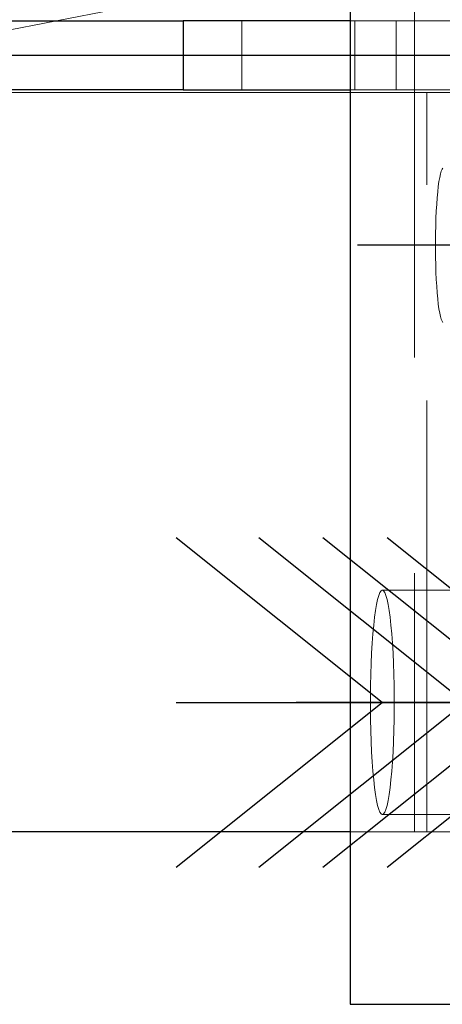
# Model space of a CAD drawing. Header units: millimetres. Extents: x 3526 to 4380, y 11541 to 12002.
# Tile 100 of 127: x 4218.45 to 4220.9, y 11715.82 to 11721.53. Entities that reach past the tile are written whole.
import ezdxf

# ---------------------------------------------------------------- set-up
doc = ezdxf.new("R2010")
doc.units = ezdxf.units.MM
doc.header["$LTSCALE"] = 10
doc.linetypes.add('HIDDEN', pattern=[0.375, 0.25, -0.125])
doc.linetypes.add('MITTE', pattern=[2, 1.25, -0.25, 0.25, -0.25])
doc.layers.get('Defpoints').update_dxf_attribs({"color": 1})
for name, color, linetype in [('PS_BOLT', 4, 'Continuous'), ('PS_MID', 5, 'MITTE'), ('PS_SHAPE', 3, 'Continuous')]:
    doc.layers.add(name, color=color, linetype=linetype)
for name, color, linetype, lineweight in [('PS_DIM', 4, 'Continuous', 13), ('PS_Hidden', 2, 'HIDDEN', 9), ('PS_Pos', 1, 'Continuous', 15), ('PS_SOLID', 7, 'Continuous', 30)]:
    doc.layers.add(name, color=color, linetype=linetype, lineweight=lineweight)
doc.styles.add('simplex', font='simplex.shx', dxfattribs={"width": 0.75})
doc.dimstyles.new('1_20_GŁ_DS1-LS20', dxfattribs={"dimtxt": 2, "dimasz": 2, "dimexe": 2, "dimexo": 5, "dimgap": 1, "dimtad": 1, "dimjust": 4, "dimdec": 0, "dimlfac": 20, "dimtxsty": 'simplex', "dimblk1": 'NONE', "dimsah": 1, "dimcen": 2, "dimclrd": 256, "dimclre": 256, "dimclrt": 4, "dimadec": 1, "dimazin": 0, "dimtfac": 1, "dimtdec": 0, "dimtmove": 2, "dimatfit": 3, "dimfxl": 1, "dimarcsym": 0})

# ---------------------------------------------------------------- blocks, each defined once
blk = doc.blocks.new('*D186')
at = {"layer": 'Defpoints', "color": 0, "transparency": 16777216}
for p in [(4225.5509, 11738.1324), (3922.9614, 11716.8237), (4225.5509, 11715.8237)]:
    blk.add_point(p, dxfattribs=at)
at = {"layer": 'PS_DIM', "lineweight": -2, "transparency": 16777216}
for p, q in [((3922.9614, 11721.8237), (3922.9614, 11740.1324)), ((4225.5509, 11720.8237), (4225.5509, 11740.1324)), ((3922.9614, 11738.1324), (4223.5509, 11738.1324))]:
    blk.add_line(p, q, dxfattribs=at)
at = {"layer": 'PS_DIM', "transparency": 16777216}
blk.add_solid([(4223.5509, 11738.4657), (4223.5509, 11737.7991), (4225.5509, 11738.1324)], dxfattribs=at)
at = {"layer": 'PS_DIM', "color": 4, "transparency": 16777216, "insert": (4223.5309, 11734.5053), "char_height": 2, "attachment_point": 5, "rotation": 90, "style": 'simplex'}
blk.add_mtext('9986', dxfattribs=at)
blk = doc.blocks.new('_None')
blk = doc.blocks.new('*X684')
at = {"color": 30, "linetype": 'Continuous'}
for p, q in [((4221.7708, 11717.5737), (4220.5776, 11718.5282)), ((4223.4363, 11717.5737), (4224.6296, 11718.5282)), ((4220.5776, 11716.6191), (4221.7708, 11717.5737)), ((4220.5776, 11717.5737), (4224.6296, 11717.5737)), ((4224.6296, 11716.6191), (4223.4363, 11717.5737))]:
    blk.add_line(p, q, dxfattribs=at)
blk = doc.blocks.new('*X691')
at = {"color": 30, "linetype": 'Continuous'}
for p, q in [((4220.5504, 11717.5737), (4219.3571, 11718.5282)), ((4222.2159, 11717.5737), (4223.4091, 11718.5282)), ((4219.3571, 11716.6191), (4220.5504, 11717.5737)), ((4219.3571, 11717.5737), (4223.4091, 11717.5737)), ((4223.4091, 11716.6191), (4222.2159, 11717.5737))]:
    blk.add_line(p, q, dxfattribs=at)
blk = doc.blocks.new('*X692')
at = {"color": 30, "linetype": 'Continuous'}
for p, q in [((4221.3994, 11717.5737), (4220.2061, 11718.5282)), ((4223.0649, 11717.5737), (4224.2581, 11718.5282)), ((4220.2061, 11716.6191), (4221.3994, 11717.5737)), ((4220.2061, 11717.5737), (4224.2581, 11717.5737)), ((4224.2581, 11716.6191), (4223.0649, 11717.5737))]:
    blk.add_line(p, q, dxfattribs=at)
blk = doc.blocks.new('*X693')
at = {"color": 30, "linetype": 'Continuous'}
for p, q in [((4221.0279, 11717.5737), (4219.8347, 11718.5282)), ((4222.6935, 11717.5737), (4223.8867, 11718.5282)), ((4219.8347, 11716.6191), (4221.0279, 11717.5737)), ((4219.8347, 11717.5737), (4223.8867, 11717.5737)), ((4223.8867, 11716.6191), (4222.6935, 11717.5737))]:
    blk.add_line(p, q, dxfattribs=at)
blk = doc.blocks.new('*X697')
at = {"layer": 'PS_Hidden', "color": 2, "linetype": 'HIDDEN'}
for p, q in [((4220.7361, 11725.8237), (4220.7361, 11716.8237)), ((4219.7361, 11721.5237), (4219.7361, 11721.1237)), ((4220.3912, 11721.5237), (4220.3646, 11721.5237)), ((4220.3912, 11721.5237), (4220.3912, 11721.1237)), ((4220.63, 11721.5237), (4220.3912, 11721.5237)), ((4220.63, 11721.1237), (4220.63, 11721.5237)), ((4220.63, 11721.5237), (4221.6206, 11721.5237)), ((4220.8081, 11721.1087), (4064.9678, 11721.1087)), ((4220.3646, 11721.1237), (4220.3912, 11721.1237)), ((4220.3912, 11721.1237), (4220.63, 11721.1237)), ((4220.63, 11721.1237), (4221.6206, 11721.1237)), ((4220.8081, 11721.1087), (4222.7986, 11721.1087)), ((4220.8081, 11716.8237), (4220.8081, 11721.1087)), ((4220.887, 11720.6372), (4220.8827, 11720.6171)), ((4220.8916, 11720.653), (4220.887, 11720.6372)), ((4220.8963, 11720.6645), (4220.8916, 11720.653)), ((4220.9011, 11720.6714), (4220.8963, 11720.6645)), ((4220.8786, 11720.593), (4220.8748, 11720.5651)), ((4220.8827, 11720.6171), (4220.8786, 11720.593)), ((4220.8713, 11720.5337), (4220.8681, 11720.4991)), ((4220.8748, 11720.5651), (4220.8713, 11720.5337)), ((4220.8681, 11720.4991), (4220.8654, 11720.4617)), ((4220.863, 11720.4218), (4220.8611, 11720.38)), ((4220.8654, 11720.4617), (4220.863, 11720.4218)), ((4220.8611, 11720.38), (4220.8596, 11720.3365)), ((4220.8596, 11720.3365), (4220.8587, 11720.2918)), ((4220.8587, 11720.2918), (4220.8582, 11720.2465)), ((4220.8582, 11720.2465), (4220.8582, 11720.2009)), ((4220.8582, 11720.2009), (4220.8587, 11720.1555)), ((4220.8587, 11720.1555), (4220.8596, 11720.1109)), ((4220.8596, 11720.1109), (4220.8611, 11720.0674)), ((4220.8611, 11720.0674), (4220.863, 11720.0255)), ((4220.863, 11720.0255), (4220.8654, 11719.9856)), ((4220.8654, 11719.9856), (4220.8681, 11719.9482)), ((4220.8681, 11719.9482), (4220.8713, 11719.9136)), ((4220.8713, 11719.9136), (4220.8748, 11719.8822)), ((4220.8748, 11719.8822), (4220.8786, 11719.8543)), ((4220.8786, 11719.8543), (4220.8827, 11719.8302)), ((4220.8827, 11719.8302), (4220.887, 11719.8101)), ((4220.887, 11719.8101), (4220.8916, 11719.7943)), ((4220.8916, 11719.7943), (4220.8963, 11719.7829)), ((4220.8963, 11719.7829), (4220.9011, 11719.776)), ((4220.5297, 11718.1939), (4220.5232, 11718.171)), ((4220.5365, 11718.2104), (4220.5297, 11718.1939)), ((4220.5434, 11718.2203), (4220.5365, 11718.2104)), ((4220.5504, 11718.2237), (4220.5434, 11718.2203)), ((4220.5573, 11718.2203), (4220.5504, 11718.2237)), ((4220.5504, 11718.2237), (4221.5447, 11718.2237)), ((4220.5642, 11718.2104), (4220.5573, 11718.2203)), ((4220.571, 11718.1939), (4220.5642, 11718.2104)), ((4220.5776, 11718.171), (4220.571, 11718.1939)), ((4220.5169, 11718.142), (4220.511, 11718.1072)), ((4220.5232, 11718.171), (4220.5169, 11718.142)), ((4220.5838, 11718.142), (4220.5776, 11718.171)), ((4220.5898, 11718.1072), (4220.5838, 11718.142)), ((4220.511, 11718.1072), (4220.5054, 11718.0669)), ((4220.5953, 11718.0669), (4220.5898, 11718.1072)), ((4220.5004, 11718.0215), (4220.4958, 11717.9715)), ((4220.5054, 11718.0669), (4220.5004, 11718.0215)), ((4220.6004, 11718.0215), (4220.5953, 11718.0669)), ((4220.6049, 11717.9715), (4220.6004, 11718.0215)), ((4220.4958, 11717.9715), (4220.4918, 11717.9175)), ((4220.6089, 11717.9175), (4220.6049, 11717.9715)), ((4220.4918, 11717.9175), (4220.4884, 11717.8599)), ((4220.6123, 11717.8599), (4220.6089, 11717.9175)), ((4220.4884, 11717.8599), (4220.4857, 11717.7994)), ((4220.615, 11717.7994), (4220.6123, 11717.8599)), ((4220.4857, 11717.7994), (4220.4836, 11717.7366)), ((4220.6171, 11717.7366), (4220.615, 11717.7994)), ((4220.4836, 11717.7366), (4220.4822, 11717.6721)), ((4220.6185, 11717.6721), (4220.6171, 11717.7366)), ((4220.4822, 11717.6721), (4220.4815, 11717.6066)), ((4220.6193, 11717.6066), (4220.6185, 11717.6721)), ((4220.4815, 11717.6066), (4220.4815, 11717.5407)), ((4220.6193, 11717.5407), (4220.6193, 11717.6066)), ((4220.4815, 11717.5407), (4220.4822, 11717.4752)), ((4220.6185, 11717.4752), (4220.6193, 11717.5407)), ((4220.4822, 11717.4752), (4220.4836, 11717.4107)), ((4220.6171, 11717.4107), (4220.6185, 11717.4752)), ((4220.4836, 11717.4107), (4220.4857, 11717.3479)), ((4220.615, 11717.3479), (4220.6171, 11717.4107)), ((4220.4857, 11717.3479), (4220.4884, 11717.2874)), ((4220.6123, 11717.2874), (4220.615, 11717.3479)), ((4220.4884, 11717.2874), (4220.4918, 11717.2298)), ((4220.6089, 11717.2298), (4220.6123, 11717.2874)), ((4220.4918, 11717.2298), (4220.4958, 11717.1758)), ((4220.6049, 11717.1758), (4220.6089, 11717.2298)), ((4220.4958, 11717.1758), (4220.5004, 11717.1258)), ((4220.6004, 11717.1258), (4220.6049, 11717.1758)), ((4220.5004, 11717.1258), (4220.5054, 11717.0805)), ((4220.5953, 11717.0805), (4220.6004, 11717.1258)), ((4220.5054, 11717.0805), (4220.511, 11717.0402)), ((4220.5898, 11717.0402), (4220.5953, 11717.0805)), ((4220.511, 11717.0402), (4220.5169, 11717.0053)), ((4220.5169, 11717.0053), (4220.5232, 11716.9763)), ((4220.5776, 11716.9763), (4220.5838, 11717.0053)), ((4220.5838, 11717.0053), (4220.5898, 11717.0402)), ((4220.5232, 11716.9763), (4220.5297, 11716.9535)), ((4220.5297, 11716.9535), (4220.5365, 11716.937)), ((4220.5365, 11716.937), (4220.5434, 11716.927)), ((4220.5434, 11716.927), (4220.5504, 11716.9237)), ((4220.5504, 11716.9237), (4220.5573, 11716.927)), ((4220.5573, 11716.927), (4220.5642, 11716.937)), ((4220.5642, 11716.937), (4220.571, 11716.9535)), ((4220.571, 11716.9535), (4220.5776, 11716.9763)), ((4220.5504, 11716.9237), (4221.5447, 11716.9237)), ((4220.7361, 11716.8237), (4220.3646, 11716.8237)), ((4220.7361, 11716.8237), (4220.8081, 11716.8237)), ((4222.7986, 11716.8237), (4220.8081, 11716.8237))]:
    blk.add_line(p, q, dxfattribs=at)
at = {"layer": 'PS_MID', "color": 5, "linetype": 'MITTE'}
for p, q in [((4225.3706, 11721.3237), (4064.9678, 11721.3237)), ((4222.4002, 11720.2237), (4220.4059, 11720.2237)), ((4222.0447, 11717.5737), (4220.0504, 11717.5737)), ((4222.5223, 11717.5737), (4220.5279, 11717.5737))]:
    blk.add_line(p, q, dxfattribs=at)
at = {"layer": 'PS_SOLID', "color": 7, "linetype": 'Continuous'}
for p, q in [((4220.3646, 11726.8237), (4220.3646, 11715.8237)), ((4214.6373, 11721.5237), (4219.3968, 11721.5237)), ((4220.3646, 11721.5237), (4219.3968, 11721.5237)), ((4219.3968, 11721.5237), (4219.3968, 11721.1237)), ((4219.3968, 11721.1237), (4214.6373, 11721.1237)), ((4219.3968, 11721.1237), (4220.3646, 11721.1237)), ((4220.3646, 11716.8237), (4064.9678, 11716.8237)), ((4220.3646, 11715.8237), (4221.359, 11715.8237))]:
    blk.add_line(p, q, dxfattribs=at)
blk = doc.blocks.new('*X708')
at = {"color": 1}
blk.add_line((4217.6336, 11721.3237), (4227.5374, 11723.2592), dxfattribs=at)

msp = doc.modelspace()

# ---------------------------------------------------------------- block references
at = {"layer": 'PS_BOLT', "color": 30}
for name in ['*X691', '*X693', '*X692', '*X684']:
    msp.add_blockref(name, (0, 0), dxfattribs=at)
at = {"layer": 'PS_Pos'}
msp.add_blockref('*X708', (0, 0), dxfattribs=at)
at = {"layer": 'PS_SHAPE'}
msp.add_blockref('*X697', (0, 0), dxfattribs=at)

# ---------------------------------------------------------------- dimensions: what is measured, and where the dimension line sits
at = {"layer": 'PS_DIM'}
dim = msp.add_linear_dim(base=(4225.5509, 11738.1324), p1=(3922.9614, 11716.8237), p2=(4225.5509, 11715.8237), text='9986', dimstyle='1_20_GŁ_DS1-LS20', dxfattribs=at)
dim.commit()
dim.dimension.update_dxf_attribs({"geometry": '*D186', "text_midpoint": (4223.5309, 11734.5053), "dimtype": 128, "text_rotation": 90})

doc.saveas('drawing.dxf')
